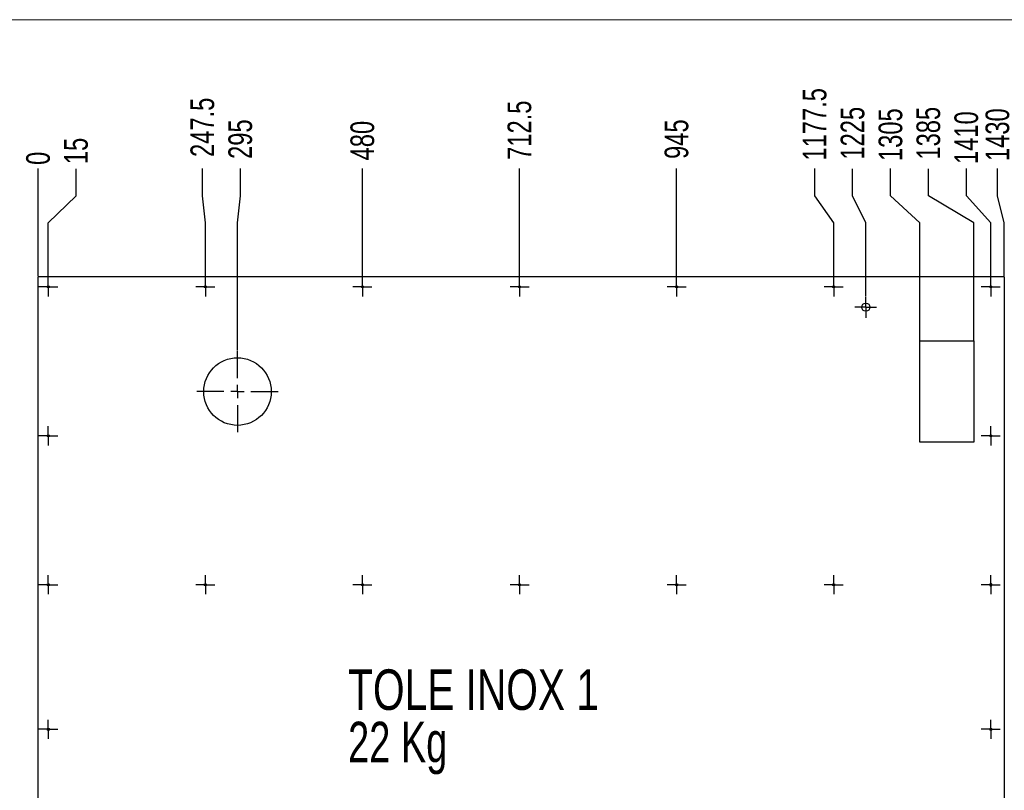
# Model space of a CAD drawing. Header units: millimetres. Extents: x 3 to 589, y 5 to 415.
# Tile 3 of 9: x 76 to 222, y 101 to 215. Entities that reach past the tile are written whole.
import ezdxf

# ---------------------------------------------------------------- set-up
doc = ezdxf.new("R2010")
doc.units = ezdxf.units.MM
doc.header["$PDSIZE"] = -1
doc.linetypes.add('CENTERX2', pattern=[20.32, 12.7, -2.54, 2.54, -2.54])
for name, color, linetype in [('COTES', 1, 'Continuous'), ('GRAVURES', 9, 'Continuous'), ('NOTES', 6, 'Continuous'), ('TRAIT-MIXTES', 3, 'CENTERX2')]:
    doc.layers.add(name, color=color, linetype=linetype)
doc.layers.add('TRAIT-FORT', color=4, linetype='Continuous', lineweight=25)
doc.styles.add('SLDTEXTSTYLE0', font='TXT', dxfattribs={"width": 0.75})
doc.styles.add('SLDTEXTSTYLE2', font='TXT', dxfattribs={"width": 0.7})
doc.dimstyles.new('SLDDIMSTYLE0', dxfattribs={"dimtxt": 3.5, "dimasz": 0.333333, "dimexe": 0, "dimexo": 0.0625, "dimgap": 0.875, "dimtad": 0, "dimtih": 1, "dimtoh": 1, "dimdec": 0, "dimlfac": 10, "dimrnd": 1e-09, "dimdsep": 46, "dimtxsty": 'SLDTEXTSTYLE0', "dimblk1": 'ORIGIN', "dimblk2": 'ORIGIN', "dimsah": 1, "dimcen": 0.09, "dimadec": 0, "dimazin": 2, "dimtfac": 1, "dimtdec": 0, "dimtofl": 0, "dimtmove": 0, "dimatfit": 3, "dimldrblk": 'ORIGIN', "dimfxl": 1, "dimfrac": 2, "dimtolj": 1, "dimtzin": 12, "dimarcsym": 0})
doc.dimstyles.new('SLDDIMSTYLE1', dxfattribs={"dimtxt": 3.5, "dimasz": 2, "dimexe": 0, "dimexo": 0.0625, "dimgap": 0.875, "dimtad": 0, "dimtih": 1, "dimtoh": 1, "dimlfac": 10, "dimrnd": 1e-09, "dimzin": 12, "dimdsep": 46, "dimtxsty": 'SLDTEXTSTYLE0', "dimsah": 1, "dimcen": 0.09, "dimadec": 0, "dimazin": 3, "dimtfac": 1, "dimtofl": 0, "dimtmove": 0, "dimatfit": 3, "dimfxl": 1, "dimfrac": 2, "dimtolj": 1, "dimtzin": 12, "dimarcsym": 0})

# ---------------------------------------------------------------- blocks, each defined once
blk = doc.blocks.new('_D')
at = {"layer": 'COTES', "color": 0, "lineweight": -2, "transparency": 16777216}
blk.add_line((79.09, 177.07), (79.09, 193.01), dxfattribs=at)
at = {"layer": 'Defpoints', "color": 0, "transparency": 16777216}
for p in [(79.09, 193.01), (79.09, 177.01), (79.09, 177.01)]:
    blk.add_point(p, dxfattribs=at)
at = {"layer": 'COTES', "color": 0, "transparency": 16777216, "insert": (79.09, 194.54), "char_height": 3.5, "attachment_point": 5, "rotation": 90, "style": 'SLDTEXTSTYLE0'}
blk.add_mtext('\\A1;0', dxfattribs=at)
blk = doc.blocks.new('_Origin')
at = {"color": 0, "linetype": 'ByBlock', "lineweight": -2}
blk.add_line((0, 0), (-1, 0), dxfattribs=at)
blk.add_circle((0, 0), 0.5, dxfattribs=at)
blk = doc.blocks.new('_D_2')
at = {"layer": 'COTES', "color": 0, "lineweight": -2, "transparency": 16777216}
for p, q in [((103.41, 189.01), (103.41, 193.01)), ((103.84, 185.01), (103.41, 189.01)), ((103.84, 176.98), (103.84, 185.01))]:
    blk.add_line(p, q, dxfattribs=at)
at = {"layer": 'Defpoints', "color": 0, "transparency": 16777216}
for p in [(103.41, 193.01), (79.09, 177.01), (103.84, 176.92)]:
    blk.add_point(p, dxfattribs=at)
at = {"layer": 'COTES', "color": 0, "transparency": 16777216, "insert": (103.41, 199.13), "char_height": 3.5, "attachment_point": 5, "rotation": 90, "style": 'SLDTEXTSTYLE0'}
blk.add_mtext('\\A1;247.5', dxfattribs=at)
blk = doc.blocks.new('_D_3')
at = {"layer": 'COTES', "color": 0, "lineweight": -2, "transparency": 16777216}
for p, q in [((109.02, 189.01), (109.02, 193.01)), ((108.59, 185.01), (109.02, 189.01)), ((108.59, 166.07), (108.59, 185.01))]:
    blk.add_line(p, q, dxfattribs=at)
at = {"layer": 'Defpoints', "color": 0, "transparency": 16777216}
for p in [(109.02, 193.01), (79.09, 177.01), (108.59, 166.01)]:
    blk.add_point(p, dxfattribs=at)
at = {"layer": 'COTES', "color": 0, "transparency": 16777216, "insert": (109.02, 197.38), "char_height": 3.5, "attachment_point": 5, "rotation": 90, "style": 'SLDTEXTSTYLE0'}
blk.add_mtext('\\A1;295', dxfattribs=at)
blk = doc.blocks.new('_D_4')
at = {"layer": 'COTES', "color": 0, "lineweight": -2, "transparency": 16777216}
blk.add_line((127.09, 176.98), (127.09, 193.01), dxfattribs=at)
at = {"layer": 'Defpoints', "color": 0, "transparency": 16777216}
for p in [(127.09, 193.01), (79.09, 177.01), (127.09, 176.92)]:
    blk.add_point(p, dxfattribs=at)
at = {"layer": 'COTES', "color": 0, "transparency": 16777216, "insert": (127.09, 197.16), "char_height": 3.5, "attachment_point": 5, "rotation": 90, "style": 'SLDTEXTSTYLE0'}
blk.add_mtext('\\A1;480', dxfattribs=at)
blk = doc.blocks.new('_D_5')
at = {"layer": 'COTES', "color": 0, "lineweight": -2, "transparency": 16777216}
blk.add_line((150.34, 176.98), (150.34, 193.01), dxfattribs=at)
at = {"layer": 'Defpoints', "color": 0, "transparency": 16777216}
for p in [(150.34, 193.01), (79.09, 177.01), (150.34, 176.92)]:
    blk.add_point(p, dxfattribs=at)
at = {"layer": 'COTES', "color": 0, "transparency": 16777216, "insert": (150.34, 198.7), "char_height": 3.5, "attachment_point": 5, "rotation": 90, "style": 'SLDTEXTSTYLE0'}
blk.add_mtext('\\A1;712.5', dxfattribs=at)
blk = doc.blocks.new('_D_6')
at = {"layer": 'COTES', "color": 0, "lineweight": -2, "transparency": 16777216}
blk.add_line((173.59, 176.98), (173.59, 193.01), dxfattribs=at)
at = {"layer": 'Defpoints', "color": 0, "transparency": 16777216}
for p in [(173.59, 193.01), (79.09, 177.01), (173.59, 176.92)]:
    blk.add_point(p, dxfattribs=at)
at = {"layer": 'COTES', "color": 0, "transparency": 16777216, "insert": (173.59, 197.38), "char_height": 3.5, "attachment_point": 5, "rotation": 90, "style": 'SLDTEXTSTYLE0'}
blk.add_mtext('\\A1;945', dxfattribs=at)
blk = doc.blocks.new('_D_7')
at = {"layer": 'COTES', "color": 0, "lineweight": -2, "transparency": 16777216}
for p, q in [((194.03, 189.01), (194.03, 193.01)), ((196.84, 185.01), (194.03, 189.01)), ((196.84, 176.98), (196.84, 185.01))]:
    blk.add_line(p, q, dxfattribs=at)
at = {"layer": 'Defpoints', "color": 0, "transparency": 16777216}
for p in [(194.03, 193.01), (79.09, 177.01), (196.84, 176.92)]:
    blk.add_point(p, dxfattribs=at)
at = {"layer": 'COTES', "color": 0, "transparency": 16777216, "insert": (194.03, 199.57), "char_height": 3.5, "attachment_point": 5, "rotation": 90, "style": 'SLDTEXTSTYLE0'}
blk.add_mtext('\\A1;1177.5', dxfattribs=at)
blk = doc.blocks.new('_D_9')
at = {"layer": 'COTES', "color": 0, "lineweight": -2, "transparency": 16777216}
for p, q in [((205.26, 189.01), (205.26, 193.01)), ((209.59, 185.01), (205.26, 189.01)), ((209.59, 167.57), (209.59, 185.01))]:
    blk.add_line(p, q, dxfattribs=at)
at = {"layer": 'Defpoints', "color": 0, "transparency": 16777216}
for p in [(205.26, 193.01), (79.09, 177.01), (209.59, 167.51)]:
    blk.add_point(p, dxfattribs=at)
at = {"layer": 'COTES', "color": 0, "transparency": 16777216, "insert": (205.26, 198.04), "char_height": 3.5, "attachment_point": 5, "rotation": 90, "style": 'SLDTEXTSTYLE0'}
blk.add_mtext('\\A1;1305', dxfattribs=at)
blk = doc.blocks.new('_D_11')
at = {"layer": 'COTES', "color": 0, "lineweight": -2, "transparency": 16777216}
for p, q in [((216.48, 189.01), (216.48, 193.01)), ((220.09, 185.01), (216.48, 189.01)), ((220.09, 176.98), (220.09, 185.01))]:
    blk.add_line(p, q, dxfattribs=at)
at = {"layer": 'Defpoints', "color": 0, "transparency": 16777216}
for p in [(216.48, 193.01), (79.09, 177.01), (220.09, 176.92)]:
    blk.add_point(p, dxfattribs=at)
at = {"layer": 'COTES', "color": 0, "transparency": 16777216, "insert": (216.48, 197.6), "char_height": 3.5, "attachment_point": 5, "rotation": 90, "style": 'SLDTEXTSTYLE0'}
blk.add_mtext('\\A1;1410', dxfattribs=at)
blk = doc.blocks.new('_D_12')
at = {"layer": 'COTES', "color": 0, "lineweight": -2, "transparency": 16777216}
for p, q in [((221.09, 189.01), (221.09, 193.01)), ((222.09, 185.01), (221.09, 189.01)), ((222.09, 177.07), (222.09, 185.01))]:
    blk.add_line(p, q, dxfattribs=at)
at = {"layer": 'Defpoints', "color": 0, "transparency": 16777216}
for p in [(221.09, 193.01), (79.09, 177.01), (222.09, 177.01)]:
    blk.add_point(p, dxfattribs=at)
at = {"layer": 'COTES', "color": 0, "transparency": 16777216, "insert": (221.09, 198.04), "char_height": 3.5, "attachment_point": 5, "rotation": 90, "style": 'SLDTEXTSTYLE0'}
blk.add_mtext('\\A1;1430', dxfattribs=at)
blk = doc.blocks.new('SW_NOTE_6')
at = {"layer": 'NOTES', "color": 0, "char_height": 6, "attachment_point": 1}
for s, insert, style in [('TOLE INOX 1', (0, 7.73), 'SLDTEXTSTYLE0'), ('22 Kg', (0, -0.02), 'SLDTEXTSTYLE2')]:
    blk.add_mtext(s, dxfattribs=dict(at, insert=insert, style=style))
blk = doc.blocks.new('SW_CENTERMARKSYMBOL_15')
at = {"layer": 'TRAIT-MIXTES', "color": 0}
for p, q in [((-1.25, 0), (-1.41, 0)), ((0, 0), (-1.25, 0)), ((0, 1.25), (0, 1.41)), ((0, 0), (0, 1.25)), ((0, 0), (0, -1.25)), ((0, 0), (1.25, 0)), ((1.25, 0), (1.41, 0)), ((0, -1.25), (0, -1.41))]:
    blk.add_line(p, q, dxfattribs=at)
blk = doc.blocks.new('SW_CENTERMARKSYMBOL_16')
at = {"layer": 'TRAIT-MIXTES', "color": 0}
for p, q in [((-1.25, 0), (-1.41, 0)), ((0, 0), (-1.25, 0)), ((0, 1.25), (0, 1.41)), ((0, 0), (0, 1.25)), ((0, 0), (0, -1.25)), ((0, 0), (1.25, 0)), ((1.25, 0), (1.41, 0)), ((0, -1.25), (0, -1.41))]:
    blk.add_line(p, q, dxfattribs=at)
blk = doc.blocks.new('SW_CENTERMARKSYMBOL_21')
at = {"layer": 'TRAIT-MIXTES', "color": 0}
for p, q in [((-1.25, 0), (-1.41, 0)), ((0, 0), (-1.25, 0)), ((0, 1.25), (0, 1.41)), ((0, 0), (0, 1.25)), ((0, 0), (0, -1.25)), ((0, 0), (1.25, 0)), ((1.25, 0), (1.41, 0)), ((0, -1.25), (0, -1.41))]:
    blk.add_line(p, q, dxfattribs=at)
blk = doc.blocks.new('SW_CENTERMARKSYMBOL_24')
at = {"layer": 'TRAIT-MIXTES', "color": 0}
for p, q in [((-1.25, 0), (-1.41, 0)), ((0, 0), (-1.25, 0)), ((0, 1.25), (0, 1.41)), ((0, 0), (0, 1.25)), ((0, 0), (0, -1.25)), ((0, 0), (1.25, 0)), ((1.25, 0), (1.41, 0)), ((0, -1.25), (0, -1.41))]:
    blk.add_line(p, q, dxfattribs=at)
blk = doc.blocks.new('SW_CENTERMARKSYMBOL_41')
at = {"layer": 'TRAIT-MIXTES', "color": 0}
for p, q in [((-1.25, 0), (-1.41, 0)), ((0, 0), (-1.25, 0)), ((0, 1.25), (0, 1.41)), ((0, 0), (0, 1.25)), ((0, 0), (0, -1.25)), ((0, 0), (1.25, 0)), ((1.25, 0), (1.41, 0)), ((0, -1.25), (0, -1.41))]:
    blk.add_line(p, q, dxfattribs=at)
blk = doc.blocks.new('SW_CENTERMARKSYMBOL_42')
at = {"layer": 'TRAIT-MIXTES', "color": 0}
for p, q in [((-1.25, 0), (-1.41, 0)), ((0, 0), (-1.25, 0)), ((0, 1.25), (0, 1.41)), ((0, 0), (0, 1.25)), ((0, 0), (0, -1.25)), ((0, 0), (1.25, 0)), ((1.25, 0), (1.41, 0)), ((0, -1.25), (0, -1.41))]:
    blk.add_line(p, q, dxfattribs=at)
blk = doc.blocks.new('SW_CENTERMARKSYMBOL_43')
at = {"layer": 'TRAIT-MIXTES', "color": 0}
for p, q in [((-1.25, 0), (-1.41, 0)), ((0, 0), (-1.25, 0)), ((0, 1.25), (0, 1.41)), ((0, 0), (0, 1.25)), ((0, 0), (0, -1.25)), ((0, 0), (1.25, 0)), ((1.25, 0), (1.41, 0)), ((0, -1.25), (0, -1.41))]:
    blk.add_line(p, q, dxfattribs=at)
blk = doc.blocks.new('SW_CENTERMARKSYMBOL_44')
at = {"layer": 'TRAIT-MIXTES', "color": 0}
for p, q in [((-1.25, 0), (-1.41, 0)), ((0, 0), (-1.25, 0)), ((0, 1.25), (0, 1.41)), ((0, 0), (0, 1.25)), ((0, 0), (0, -1.25)), ((0, 0), (1.25, 0)), ((1.25, 0), (1.41, 0)), ((0, -1.25), (0, -1.41))]:
    blk.add_line(p, q, dxfattribs=at)
blk = doc.blocks.new('SW_CENTERMARKSYMBOL_45')
at = {"layer": 'TRAIT-MIXTES', "color": 0}
for p, q in [((-1.25, 0), (-1.41, 0)), ((0, 0), (-1.25, 0)), ((0, 1.25), (0, 1.41)), ((0, 0), (0, 1.25)), ((0, 0), (0, -1.25)), ((0, 0), (1.25, 0)), ((1.25, 0), (1.41, 0)), ((0, -1.25), (0, -1.41))]:
    blk.add_line(p, q, dxfattribs=at)
blk = doc.blocks.new('SW_CENTERMARKSYMBOL_46')
at = {"layer": 'TRAIT-MIXTES', "color": 0}
for p, q in [((-1.25, 0), (-1.41, 0)), ((0, 0), (-1.25, 0)), ((0, 1.25), (0, 1.41)), ((0, 0), (0, 1.25)), ((0, 0), (0, -1.25)), ((0, 0), (1.25, 0)), ((1.25, 0), (1.41, 0)), ((0, -1.25), (0, -1.41))]:
    blk.add_line(p, q, dxfattribs=at)
blk = doc.blocks.new('SW_CENTERMARKSYMBOL_47')
at = {"layer": 'TRAIT-MIXTES', "color": 0}
for p, q in [((-1.25, 0), (-1.41, 0)), ((0, 0), (-1.25, 0)), ((0, 1.25), (0, 1.41)), ((0, 0), (0, 1.25)), ((0, 0), (0, -1.25)), ((0, 0), (1.25, 0)), ((1.25, 0), (1.41, 0)), ((0, -1.25), (0, -1.41))]:
    blk.add_line(p, q, dxfattribs=at)
blk = doc.blocks.new('SW_CENTERMARKSYMBOL_48')
at = {"layer": 'TRAIT-MIXTES', "color": 0}
for p, q in [((-1.25, 0), (-1.41, 0)), ((0, 0), (-1.25, 0)), ((0, 1.25), (0, 1.41)), ((0, 0), (0, 1.25)), ((0, 0), (0, -1.25)), ((0, 0), (1.25, 0)), ((1.25, 0), (1.41, 0)), ((0, -1.25), (0, -1.41))]:
    blk.add_line(p, q, dxfattribs=at)
blk = doc.blocks.new('SW_CENTERMARKSYMBOL_49')
at = {"layer": 'TRAIT-MIXTES', "color": 0}
for p, q in [((-1.25, 0), (-1.41, 0)), ((0, 0), (-1.25, 0)), ((0, 1.25), (0, 1.41)), ((0, 0), (0, 1.25)), ((0, 0), (0, -1.25)), ((0, 0), (1.25, 0)), ((1.25, 0), (1.41, 0)), ((0, -1.25), (0, -1.41))]:
    blk.add_line(p, q, dxfattribs=at)
blk = doc.blocks.new('SW_CENTERMARKSYMBOL_50')
at = {"layer": 'TRAIT-MIXTES', "color": 0}
for p, q in [((-1.25, 0), (-1.41, 0)), ((0, 0), (-1.25, 0)), ((0, 1.25), (0, 1.41)), ((0, 0), (0, 1.25)), ((0, 0), (0, -1.25)), ((0, 0), (1.25, 0)), ((1.25, 0), (1.41, 0)), ((0, -1.25), (0, -1.41))]:
    blk.add_line(p, q, dxfattribs=at)
blk = doc.blocks.new('SW_CENTERMARKSYMBOL_51')
at = {"layer": 'TRAIT-MIXTES', "color": 0}
for p, q in [((-1.25, 0), (-1.41, 0)), ((0, 0), (-1.25, 0)), ((0, 1.25), (0, 1.41)), ((0, 0), (0, 1.25)), ((0, 0), (0, -1.25)), ((0, 0), (1.25, 0)), ((1.25, 0), (1.41, 0)), ((0, -1.25), (0, -1.41))]:
    blk.add_line(p, q, dxfattribs=at)
blk = doc.blocks.new('SW_CENTERMARKSYMBOL_52')
at = {"layer": 'TRAIT-MIXTES', "color": 0}
for p, q in [((-1.25, 0), (-1.41, 0)), ((0, 0), (-1.25, 0)), ((0, 1.25), (0, 1.41)), ((0, 0), (0, 1.25)), ((0, 0), (0, -1.25)), ((0, 0), (1.25, 0)), ((1.25, 0), (1.41, 0)), ((0, -1.25), (0, -1.41))]:
    blk.add_line(p, q, dxfattribs=at)
blk = doc.blocks.new('SW_CENTERMARKSYMBOL_53')
at = {"layer": 'TRAIT-MIXTES', "color": 0}
for p, q in [((-1.25, 0), (-1.41, 0)), ((0, 0), (-1.25, 0)), ((0, 1.25), (0, 1.41)), ((0, 0), (0, 1.25)), ((0, 0), (0, -1.25)), ((0, 0), (1.25, 0)), ((1.25, 0), (1.41, 0)), ((0, -1.25), (0, -1.41))]:
    blk.add_line(p, q, dxfattribs=at)
blk = doc.blocks.new('SW_CENTERMARKSYMBOL_54')
at = {"layer": 'TRAIT-MIXTES', "color": 0}
for p, q in [((-1.25, 0), (-1.41, 0)), ((0, 0), (-1.25, 0)), ((0, 1.25), (0, 1.41)), ((0, 0), (0, 1.25)), ((0, 0), (0, -1.25)), ((0, 0), (1.25, 0)), ((1.25, 0), (1.41, 0)), ((0, -1.25), (0, -1.41))]:
    blk.add_line(p, q, dxfattribs=at)
blk = doc.blocks.new('SW_CENTERMARKSYMBOL_55')
at = {"layer": 'TRAIT-MIXTES', "color": 0}
for p, q in [((-1.25, 0), (-1.41, 0)), ((0, 0), (-1.25, 0)), ((0, 1.25), (0, 1.41)), ((0, 0), (0, 1.25)), ((0, 0), (0, -1.25)), ((0, 0), (1.25, 0)), ((1.25, 0), (1.41, 0)), ((0, -1.25), (0, -1.41))]:
    blk.add_line(p, q, dxfattribs=at)
blk = doc.blocks.new('SW_CENTERMARKSYMBOL_57')
at = {"layer": 'TRAIT-MIXTES', "color": 0}
for p, q in [((0, 2), (0, 6)), ((-2, 0), (-6, 0)), ((0, 0), (-1, 0)), ((0, 0), (0, 1)), ((0, 0), (0, -1)), ((0, 0), (1, 0)), ((2, 0), (6, 0)), ((0, -2), (0, -6))]:
    blk.add_line(p, q, dxfattribs=at)
blk = doc.blocks.new('SW_CENTERMARKSYMBOL_58')
at = {"layer": 'TRAIT-MIXTES', "color": 0}
for p, q in [((0, 1), (0, 1.6)), ((-1, 0), (-1.6, 0)), ((0, 0), (-1, 0)), ((0, 0), (0, 1)), ((0, 0), (0, -1)), ((0, 0), (1, 0)), ((1, 0), (1.6, 0)), ((0, -1), (0, -1.6))]:
    blk.add_line(p, q, dxfattribs=at)

msp = doc.modelspace()

# ---------------------------------------------------------------- linework, layer by layer
at = {"lineweight": 18}
msp.add_line((10, 215.06442), (579.29646, 215.06442), dxfattribs=at)
at = {"layer": 'GRAVURES', "lineweight": 25}
for p, q in [((209.5927, 152.50758), (209.5927, 167.50755)), ((209.5927, 167.50755), (217.59269, 167.50755)), ((217.59269, 167.50755), (217.59269, 152.50758)), ((217.59269, 152.50758), (209.5927, 152.50758))]:
    msp.add_line(p, q, dxfattribs=at)
msp.add_circle((108.59273, 160.00755), 5, dxfattribs=at)
at = {"layer": 'TRAIT-FORT', "lineweight": 25}
for p, q in [((79.09267, 43.00746), (79.09267, 177.00748)), ((222.0927, 177.00748), (79.09267, 177.00748)), ((222.0927, 177.00748), (222.0927, 43.00746))]:
    msp.add_line(p, q, dxfattribs=at)
for centre, radius in [((80.59273, 175.50755), 0.16), ((103.84274, 175.50755), 0.16), ((127.09276, 175.50755), 0.16), ((150.34278, 175.50755), 0.16), ((173.59279, 175.50755), 0.16), ((196.84281, 175.50755), 0.16), ((220.09283, 175.50755), 0.16), ((201.59273, 172.50755), 0.6), ((80.59273, 153.45755), 0.16), ((220.09273, 153.45755), 0.16), ((80.59273, 131.40755), 0.16), ((103.84274, 131.40755), 0.16), ((127.09276, 131.40755), 0.16), ((150.34278, 131.40755), 0.16), ((173.59279, 131.40755), 0.16), ((196.84281, 131.40755), 0.16), ((80.59273, 110.00755), 0.16), ((220.09273, 110.00755), 0.16)]:
    msp.add_circle(centre, radius, dxfattribs=at)
for centre, start, end in [((220.09273, 131.40755), 89.9820951, 270.0179049), ((220.09283, 131.40755), 269.9820951, 90.0179049)]:
    msp.add_arc(centre, 0.16, start, end, dxfattribs=at)

# ---------------------------------------------------------------- block references
at = {"layer": 'NOTES'}
msp.add_blockref('SW_NOTE_6', (124.96907, 111.14747), dxfattribs=at)
at = {"layer": 'TRAIT-MIXTES'}
for name, p in [('SW_CENTERMARKSYMBOL_55', (80.59273, 175.50755)), ('SW_CENTERMARKSYMBOL_51', (103.84274, 175.50755)), ('SW_CENTERMARKSYMBOL_52', (127.09276, 175.50755)), ('SW_CENTERMARKSYMBOL_53', (150.34278, 175.50755)), ('SW_CENTERMARKSYMBOL_54', (173.59279, 175.50755)), ('SW_CENTERMARKSYMBOL_24', (196.84281, 175.50755)), ('SW_CENTERMARKSYMBOL_21', (220.09283, 175.50755)), ('SW_CENTERMARKSYMBOL_58', (201.59273, 172.50755)), ('SW_CENTERMARKSYMBOL_57', (108.59273, 160.00755)), ('SW_CENTERMARKSYMBOL_50', (80.59273, 153.45755)), ('SW_CENTERMARKSYMBOL_47', (220.09273, 153.45755)), ('SW_CENTERMARKSYMBOL_49', (80.59273, 131.40755)), ('SW_CENTERMARKSYMBOL_42', (103.84274, 131.40755)), ('SW_CENTERMARKSYMBOL_44', (127.09276, 131.40755)), ('SW_CENTERMARKSYMBOL_41', (150.34278, 131.40755)), ('SW_CENTERMARKSYMBOL_43', (173.59279, 131.40755)), ('SW_CENTERMARKSYMBOL_16', (196.84281, 131.40755)), ('SW_CENTERMARKSYMBOL_46', (220.09273, 131.40755)), ('SW_CENTERMARKSYMBOL_15', (220.09283, 131.40755)), ('SW_CENTERMARKSYMBOL_48', (80.59273, 110.00755)), ('SW_CENTERMARKSYMBOL_45', (220.09273, 110.00755))]:
    msp.add_blockref(name, p, dxfattribs=at)

# ---------------------------------------------------------------- dimensions: what is measured, and where the dimension line sits
at = {"layer": 'COTES'}
for feature_location, offset, origin, dimstyle, picture, middle in [((196.84281, 176.91755), (-2.80905, 16.09), (79.09273, 177.00755), 'SLDDIMSTYLE1', '_D_7', (194.03376, 199.57005)), ((103.84274, 176.91755), (-0.43091, 16.09), (79.09273, 177.00755), 'SLDDIMSTYLE1', '_D_2', (103.41183, 199.13255)), ((150.34278, 176.91755), (0, 16.09), (79.09273, 177.00755), 'SLDDIMSTYLE1', '_D_5', (150.34278, 198.69505)), ((209.59273, 167.50755), (-4.33534, 25.5), (79.09273, 177.00755), 'SLDDIMSTYLE1', '_D_9', (205.25739, 198.0388)), ((222.09283, 177.00755), (-1.00431, 16), (79.09273, 177.00755), 'SLDDIMSTYLE1', '_D_12', (221.08851, 198.0388)), ((220.09283, 176.91755), (-3.61181, 16.09), (79.09273, 177.00755), 'SLDDIMSTYLE1', '_D_11', (216.48101, 197.6013)), ((108.59273, 166.00755), (0.43091, 27), (79.09273, 177.00755), 'SLDDIMSTYLE1', '_D_3', (109.02364, 197.38255)), ((173.59279, 176.91755), (0, 16.09), (79.09273, 177.00755), 'SLDDIMSTYLE1', '_D_6', (173.59279, 197.38255)), ((127.09276, 176.91755), (0, 16.09), (79.09273, 177.00755), 'SLDDIMSTYLE1', '_D_4', (127.09276, 197.1638)), ((79.0927267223, 177.0075525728), (0, 16), (79.0927267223, 177.0075525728), 'SLDDIMSTYLE0', '_D', (79.0927267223, 194.5388025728))]:
    dim = msp.add_ordinate_dim(feature_location=feature_location, offset=offset, dtype=1, origin=origin, dimstyle=dimstyle, dxfattribs=at)
    dim.commit()
    dim.dimension.update_dxf_attribs({"geometry": picture, "text_midpoint": middle})
for feature_location, offset in [((201.59273, 174.10755), (-1.94715, 18.9)), ((217.59273, 167.50755), (-6.72352, 25.5)), ((80.59273, 176.91755), (4.11181, 16.09))]:
    msp.add_ordinate_dim(feature_location=feature_location, offset=offset, dtype=1, origin=(79.09273, 177.00755), dimstyle='SLDDIMSTYLE1', dxfattribs=at).render()

doc.saveas('drawing.dxf')
